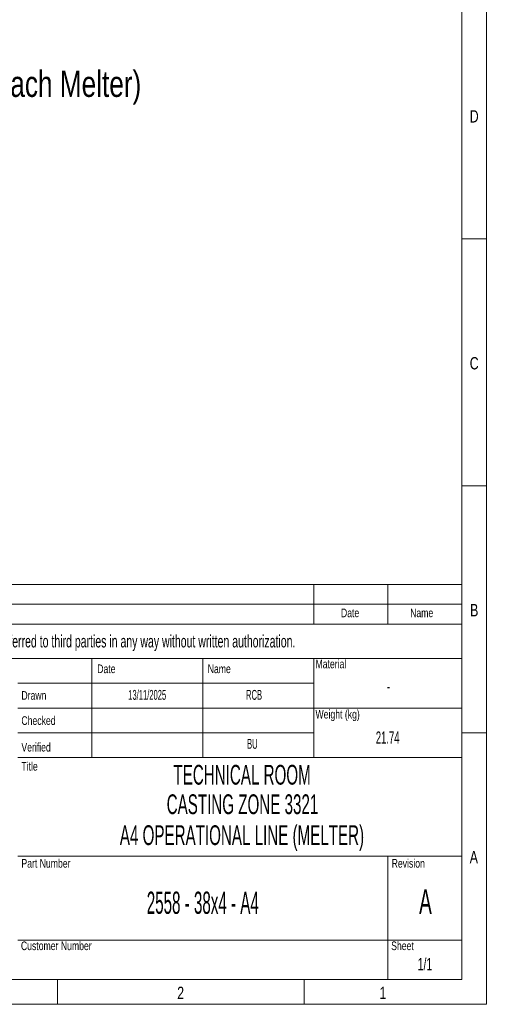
# Model space of a CAD drawing. Header units: millimetres. Extents: x 15 to 592, y 5 to 415.
# Tile 11 of 12: x 494 to 592, y 5 to 204. Entities that reach past the tile are written whole.
import ezdxf

# ---------------------------------------------------------------- set-up
doc = ezdxf.new("R2010")
doc.units = ezdxf.units.MM
doc.layers.add('COTAS', color=166, linetype='Continuous')
doc.layers.add('SLD-0', color=179, linetype='Continuous')
doc.styles.add('SLDTEXTSTYLE0', font='TXT', dxfattribs={"width": 0.75})
doc.styles.add('SLDTEXTSTYLE1', font='TXT', dxfattribs={"width": 0.574367})
doc.styles.add('SLDTEXTSTYLE2', font='TXT', dxfattribs={"width": 0.638186})
doc.styles.add('SLDTEXTSTYLE3', font='TXT', dxfattribs={"width": 0.510549})

msp = doc.modelspace()

# ---------------------------------------------------------------- linework, layer by layer
at = {"color": 7, "linetype": 'Continuous', "lineweight": 18}
for p, q in [((589, 415), (589, 5)), ((584, 410), (584, 10)), ((584, 160), (589, 160)), ((584, 110), (589, 110)), ((404, 90), (584, 90)), ((554, 90), (554, 82)), ((569, 90), (569, 82)), ((584, 90), (584, 10)), ((404, 86), (584, 86)), ((404, 82), (584, 82)), ((404, 75), (584, 75)), ((509, 75), (509, 55)), ((531.5, 75), (531.5, 55)), ((554, 75), (554, 70)), ((554, 70), (494, 70)), ((554, 70), (554, 65)), ((554, 65), (494, 65)), ((554, 65), (554, 60)), ((554, 65), (584, 65)), ((554, 60), (494, 60)), ((554, 60), (554, 55)), ((584, 60), (589, 60)), ((494, 55), (509, 55)), ((509, 55), (531.5, 55)), ((531.5, 55), (554, 55)), ((554, 55), (584, 55)), ((494, 35), (584, 35)), ((569, 35), (569, 10)), ((494, 18), (584, 18)), ((584, 10), (20, 10)), ((404, 10), (584, 10)), ((502, 10), (502, 5)), ((552, 10), (552, 5)), ((589, 5), (15, 5))]:
    msp.add_line(p, q, dxfattribs=at)

# ---------------------------------------------------------------- texts
at = {"color": 7, "linetype": 'Continuous', "lineweight": 0}
for s, insert, char_height, attachment_point, style in [('D', (586.47135, 186.06267), 2.5, 2, 'SLDTEXTSTYLE0'), ('C', (586.47396, 136.06267), 2.5, 2, 'SLDTEXTSTYLE0'), ('B', (586.4809, 86.06267), 2.5, 2, 'SLDTEXTSTYLE0'), ('Date', (561.32058, 85.13631), 1.75, 2, 'SLDTEXTSTYLE0'), ('Name', (575.83281, 85.13631), 1.75, 2, 'SLDTEXTSTYLE0'), ('Date', (510.07035, 73.81161), 1.75, 1, 'SLDTEXTSTYLE0'), ('Name', (532.46556, 73.81161), 1.75, 1, 'SLDTEXTSTYLE0'), ('Material', (554.31017, 74.79649), 1.75, 1, 'SLDTEXTSTYLE0'), ('Drawn', (494.70003, 68.42429), 1.75, 1, 'SLDTEXTSTYLE0'), ('Weight (kg)', (554.31017, 64.62334), 1.75, 1, 'SLDTEXTSTYLE0'), ('Checked', (494.70003, 63.32744), 1.75, 1, 'SLDTEXTSTYLE0'), ('Verified', (494.70003, 57.93582), 1.75, 1, 'SLDTEXTSTYLE0'), ('Title', (494.70003, 54.07419), 1.75, 1, 'SLDTEXTSTYLE0'), ('A', (586.40017, 36.06267), 2.5, 2, 'SLDTEXTSTYLE0'), ('Part Number', (494.70003, 34.42461), 1.75, 1, 'SLDTEXTSTYLE0'), ('Revision', (569.74402, 34.42461), 1.75, 1, 'SLDTEXTSTYLE0'), ('2558 - 38x4 - A4', (531.46448, 27.81843), 4.5, 2, 'SLDTEXTSTYLE3'), ('Customer Number', (494.6026, 17.72408), 1.75, 1, 'SLDTEXTSTYLE0'), ('Sheet', (569.64658, 17.72408), 1.75, 1, 'SLDTEXTSTYLE0'), ('2', (526.97483, 8.56267), 2.5, 2, 'SLDTEXTSTYLE0'), ('1', (567.97483, 8.56267), 2.5, 2, 'SLDTEXTSTYLE0')]:
    msp.add_mtext(s, dxfattribs=dict(at, insert=insert, char_height=char_height, attachment_point=attachment_point, style=style))
at = {"layer": 'COTAS', "insert": (438.76714, 194.03891), "char_height": 5.2916667, "attachment_point": 1, "style": 'SLDTEXTSTYLE0'}
msp.add_mtext('QTY: 4 units (one for each Melter)', dxfattribs=at)
at = {"layer": 'SLD-0', "color": 7, "attachment_point": 2}
for s, insert, char_height, style in [('This drawing is property of INSERTEC. Must not be copied or transferred to third parties in any way without written authorization.', (489.52452, 79.76737), 2.5, 'SLDTEXTSTYLE2'), ('13/11/2025', (520.19939, 68.66294), 2, 'SLDTEXTSTYLE1'), ('RCB', (541.85295, 68.66294), 2, 'SLDTEXTSTYLE1'), ('-', (569.09125, 70.67163), 2.5, 'SLDTEXTSTYLE1'), ('21.74', (568.93843, 60.26743), 2.5, 'SLDTEXTSTYLE1'), ('BU', (541.51573, 58.74879), 2, 'SLDTEXTSTYLE1'), ('TECHNICAL ROOM', (539.43008, 53.48919), 4, 'SLDTEXTSTYLE1'), ('CASTING ZONE 3321', (539.51141, 47.51473), 4, 'SLDTEXTSTYLE1'), ('A4 OPERATIONAL LINE (MELTER)', (539.40723, 41.25275), 4, 'SLDTEXTSTYLE1'), ('A', (576.59481, 28.30463), 5, 'SLDTEXTSTYLE1'), ('1/1', (576.49515, 14.40205), 2.5, 'SLDTEXTSTYLE2')]:
    msp.add_mtext(s, dxfattribs=dict(at, insert=insert, char_height=char_height, style=style))

doc.saveas('drawing.dxf')
